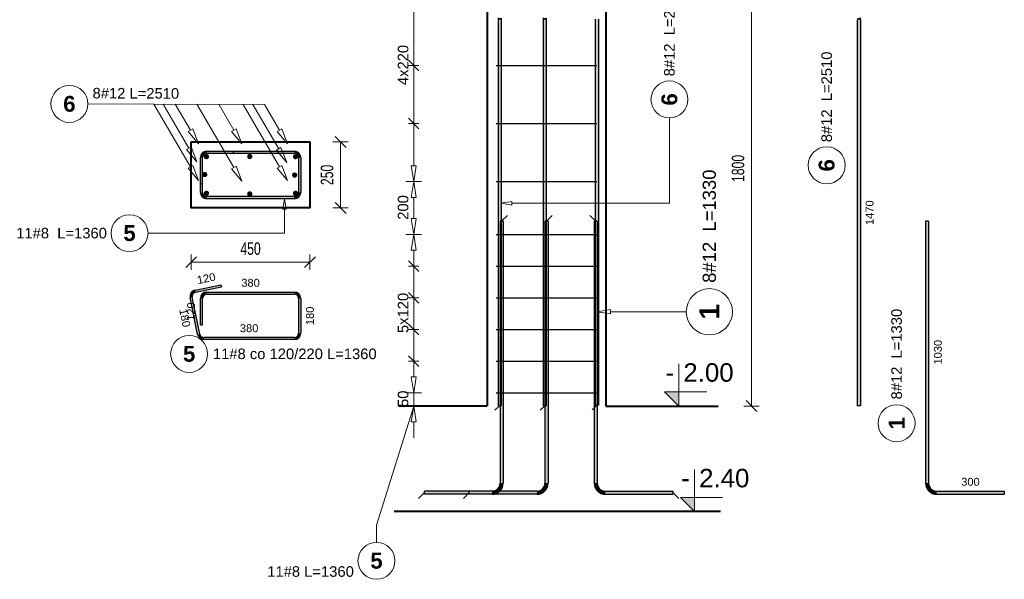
# Model space of a CAD drawing. Extents: x 3922 to 466978, y -142912 to 64503.
# Tile 11 of 62: x 385127 to 388855, y -129298 to -127179. Entities that reach past the tile are written whole.
import ezdxf
from ezdxf.enums import TextEntityAlignment as Align

# ---------------------------------------------------------------- set-up
doc = ezdxf.new("R2010")
doc.units = 0
doc.header["$LTSCALE"] = 10
doc.header["$MEASUREMENT"] = 0
doc.linetypes.add('HIDDEN', pattern=[0.375, 0.25, -0.125])
doc.layers.add('P-Wymiar', color=254, linetype='Continuous', lineweight=9)
doc.layers.add('RCAD_deskowanie', color=3, linetype='Continuous', lineweight=40)
for name, color, linetype in [('RCAD_kształt pręta', 7, 'Continuous'), ('RCAD_opis kształtu pręta', 7, 'Continuous'), ('RCAD_opis rozkładu', 7, 'Continuous'), ('RCAD_pręt wyrzucony', 130, 'Continuous'), ('RCAD_pręty punktowe', 7, 'Continuous'), ('RCAD_rozkład pręta', 7, 'Continuous'), ('RCAD_symbole graficzne', 7, 'Continuous')]:
    doc.layers.add(name, color=color, linetype=linetype)
doc.styles.add('ROMANS', font='arial.ttf', dxfattribs={"width": 0.7})
doc.styles.add('style1', font='arial.ttf')
doc.styles.add('style3', font='arialbd.ttf')
doc.dimstyles.new('A25', dxfattribs={"dimscale": 27, "dimtxt": 1.75, "dimasz": 0.06, "dimexe": 0, "dimexo": 0, "dimgap": 1, "dimtad": 1, "dimdec": 4, "dimrnd": 0.1, "dimdsep": 46, "dimtxsty": 'ROMANS', "dimblk": '[[[[[[[[', "dimcen": 2, "dimdle": 2, "dimse1": 1, "dimse2": 1, "dimclrd": 256, "dimclrt": 1, "dimadec": 0, "dimazin": 0, "dimtfac": 1, "dimtdec": 4, "dimtix": 1, "dimtmove": 2, "dimatfit": 3, "dimldrblk": '[[[[[[[[', "dimfxl": 0, "dimtvp": 0.6, "dimtolj": 1, "dimlwd": -1, "dimarcsym": 0})

# ---------------------------------------------------------------- blocks, each defined once
blk = doc.blocks.new('[[[[[[[[')
at = {"layer": 'P-Wymiar'}
for p, q in [((-12.7, -12.7), (12.7, 12.7)), ((0, 0), (-4.6, 0)), ((0, 18), (0, -18))]:
    blk.add_line(p, q, dxfattribs=at)
blk = doc.blocks.new('*D376')
at = {"layer": 'Defpoints', "color": 0, "transparency": 16777216}
for p in [(386204.7, -127641.6), (386342.3, -127641.6), (386204.7, -127891.6)]:
    blk.add_point(p, dxfattribs=at)
at = {"layer": 'P-Wymiar', "transparency": 16777216}
blk.add_line((386342.3, -127890), (386342.3, -127643.3), dxfattribs=at)
at = {"layer": 'P-Wymiar', "transparency": 16777216, "xscale": 1.62, "yscale": 1.62, "zscale": 1.62}
for p, rotation in [((386342.3, -127641.6), 90), ((386342.3, -127891.6), 270)]:
    blk.add_blockref('[[[[[[[[', p, dxfattribs=dict(at, rotation=rotation))
at = {"layer": 'P-Wymiar', "color": 1, "transparency": 16777216, "insert": (386291.1, -127766.6), "char_height": 47.25, "attachment_point": 5, "rotation": 90, "style": 'ROMANS'}
blk.add_mtext('\\A1;250', dxfattribs=at)
blk = doc.blocks.new('*D377')
at = {"layer": 'Defpoints', "color": 0, "transparency": 16777216}
for p in [(385776.4, -127801.6), (386226.4, -127801.6), (386226.4, -128097.2)]:
    blk.add_point(p, dxfattribs=at)
at = {"layer": 'P-Wymiar', "transparency": 16777216}
blk.add_line((385778, -128097.2), (386224.8, -128097.2), dxfattribs=at)
at = {"layer": 'P-Wymiar', "transparency": 16777216, "xscale": 1.62, "yscale": 1.62, "zscale": 1.62, "rotation": 180}
blk.add_blockref('[[[[[[[[', (385776.4, -128097.2), dxfattribs=at)
at = {"layer": 'P-Wymiar', "transparency": 16777216, "xscale": 1.62, "yscale": 1.62, "zscale": 1.62}
blk.add_blockref('[[[[[[[[', (386226.4, -128097.2), dxfattribs=at)
at = {"layer": 'P-Wymiar', "color": 1, "transparency": 16777216, "insert": (386001.4, -128046.1), "char_height": 47.25, "attachment_point": 5, "style": 'ROMANS'}
blk.add_mtext('\\A1;450', dxfattribs=at)
blk = doc.blocks.new('*D478')
at = {"layer": 'Defpoints', "color": 0, "transparency": 16777216}
for p in [(387898.2, -126842), (388141.8, -126842), (387542.3, -128642)]:
    blk.add_point(p, dxfattribs=at)
at = {"layer": 'P-Wymiar', "transparency": 16777216}
blk.add_line((387898.2, -128640.4), (387898.2, -126843.6), dxfattribs=at)
at = {"layer": 'P-Wymiar', "transparency": 16777216, "xscale": 1.62, "yscale": 1.62, "zscale": 1.62}
for p, rotation in [((387898.2, -126842), 90), ((387898.2, -128642), 270)]:
    blk.add_blockref('[[[[[[[[', p, dxfattribs=dict(at, rotation=rotation))
at = {"layer": 'P-Wymiar', "color": 1, "transparency": 16777216, "insert": (387847.1, -127742), "char_height": 47.25, "attachment_point": 5, "rotation": 90, "style": 'ROMANS'}
blk.add_mtext('\\A1;1800', dxfattribs=at)

msp = doc.modelspace()

# ---------------------------------------------------------------- hatches: boundary and pattern name
at = {"layer": 'RCAD_kształt pręta'}
h = msp.add_hatch(color=4, dxfattribs=at)
edge = h.paths.add_edge_path(flags=0)
edge.add_line((386938.61359, -127171.67759), (386950.58585, -127172.4931))
edge.add_arc((387040.37778, -127178.60937), 90, 176.10325723, 180)
edge.add_line((386950.37778, -127178.60937), (386938.37778, -127178.60937))
edge.add_arc((387040.37778, -127178.60937), 102, 536.10325723, 540, ccw=False)
for points in [[(386938.37778, -127178.60937), (386950.37778, -127178.60937), (386950.37778, -128640.67669), (386938.37778, -128640.67669)], [(387108.98463, -127178.60937), (387120.98463, -127178.60937), (387120.98463, -128640.67669), (387108.98463, -128640.67669)], [(387306.29674, -127176.73175), (387318.29674, -127176.73175), (387318.29674, -128638.79907), (387306.29674, -128638.79907)], [(385819.38654, -127800.64691), (385811.38654, -127800.64691), (385811.38654, -127700.64691), (385819.38654, -127700.64691)], [(385819.38654, -127832.64691), (385811.38654, -127832.64691), (385811.38654, -127700.64691), (385819.38654, -127700.64691)], [(385835.38654, -127684.64691), (385835.38654, -127676.64691), (386167.38654, -127676.64691), (386167.38654, -127684.64691)], [(385835.38654, -127684.64691), (385835.38654, -127676.64691), (385935.38654, -127676.64691), (385935.38654, -127684.64691)], [(386183.38654, -127700.64691), (386191.38654, -127700.64691), (386191.38654, -127832.64691), (386183.38654, -127832.64691)], [(386167.38654, -127848.64691), (386167.38654, -127856.64691), (385835.38654, -127856.64691), (385835.38654, -127848.64691)], [(386945.98717, -127942.39868), (386957.98717, -127942.39868), (386957.98717, -128934.04463), (386945.98717, -128934.04463)], [(387115.88839, -127942.39868), (387127.88839, -127942.39868), (387127.88839, -128934.04463), (387115.88839, -128934.04463)], [(387302.25852, -127942.39868), (387314.25852, -127942.39868), (387314.25852, -128934.04463), (387302.25852, -128934.04463)], [(386915.98717, -128964.04463), (386915.98717, -128976.04463), (386659.5808, -128976.04463), (386659.5808, -128964.04463)], [(387085.88839, -128964.04463), (387085.88839, -128976.04463), (386829.48203, -128976.04463), (386829.48203, -128964.04463)], [(387344.25852, -128976.04463), (387344.25852, -128964.04463), (387600.66489, -128964.04463), (387600.66489, -128976.04463)]]:
    msp.add_hatch(color=4, dxfattribs=at).paths.add_polyline_path(points, flags=0)
h = msp.add_hatch(color=4, dxfattribs=at)
edge = h.paths.add_edge_path(flags=0)
edge.add_line((387109.22044, -127171.67759), (387121.1927, -127172.4931))
edge.add_arc((387210.98463, -127178.60937), 90, 176.10325723, 180)
edge.add_line((387120.98463, -127178.60937), (387108.98463, -127178.60937))
edge.add_arc((387210.98463, -127178.60937), 102, 536.10325723, 540, ccw=False)
h = msp.add_hatch(color=4, dxfattribs=at)
edge = h.paths.add_edge_path(flags=0)
edge.add_line((385835.38654, -127676.64691), (385835.38654, -127684.64691))
edge.add_arc((385835.38654, -127700.64691), 16, 90, 180)
edge.add_line((385819.38654, -127700.64691), (385811.38654, -127700.64691))
edge.add_arc((385835.38654, -127700.64691), 24, 450, 540, ccw=False)
h = msp.add_hatch(color=4, dxfattribs=at)
edge = h.paths.add_edge_path(flags=0)
edge.add_line((385835.38654, -127676.64691), (385835.38654, -127684.64691))
edge.add_arc((385835.38654, -127700.64691), 16, 90, 180)
edge.add_line((385819.38654, -127700.64691), (385811.38654, -127700.64691))
edge.add_arc((385835.38654, -127700.64691), 24, 450, 540, ccw=False)
h = msp.add_hatch(color=4, dxfattribs=at)
edge = h.paths.add_edge_path(flags=0)
edge.add_line((386191.38654, -127700.64691), (386183.38654, -127700.64691))
edge.add_arc((386167.38654, -127700.64691), 16, 0, 90)
edge.add_line((386167.38654, -127684.64691), (386167.38654, -127676.64691))
edge.add_arc((386167.38654, -127700.64691), 24, 360, 450, ccw=False)
h = msp.add_hatch(color=4, dxfattribs=at)
edge = h.paths.add_edge_path(flags=0)
edge.add_line((385811.38654, -127832.64691), (385819.38654, -127832.64691))
edge.add_arc((385835.38654, -127832.64691), 16, 180, 270)
edge.add_line((385835.38654, -127848.64691), (385835.38654, -127856.64691))
edge.add_arc((385835.38654, -127832.64691), 24, 540, 630, ccw=False)
h = msp.add_hatch(color=4, dxfattribs=at)
edge = h.paths.add_edge_path(flags=0)
edge.add_line((386167.38654, -127856.64691), (386167.38654, -127848.64691))
edge.add_arc((386167.38654, -127832.64691), 16, -90, 0)
edge.add_line((386183.38654, -127832.64691), (386191.38654, -127832.64691))
edge.add_arc((386167.38654, -127832.64691), 24, 270, 360, ccw=False)
h = msp.add_hatch(color=4, dxfattribs=at)
edge = h.paths.add_edge_path(flags=0)
edge.add_line((386915.98717, -128976.04463), (386915.98717, -128964.04463))
edge.add_arc((386915.98717, -128934.04463), 30, -90, 0)
edge.add_line((386945.98717, -128934.04463), (386957.98717, -128934.04463))
edge.add_arc((386915.98717, -128934.04463), 42, 270, 360, ccw=False)
h = msp.add_hatch(color=4, dxfattribs=at)
edge = h.paths.add_edge_path(flags=0)
edge.add_line((387085.88839, -128976.04463), (387085.88839, -128964.04463))
edge.add_arc((387085.88839, -128934.04463), 30, -90, 0)
edge.add_line((387115.88839, -128934.04463), (387127.88839, -128934.04463))
edge.add_arc((387085.88839, -128934.04463), 42, 270, 360, ccw=False)
h = msp.add_hatch(color=4, dxfattribs=at)
edge = h.paths.add_edge_path(flags=0)
edge.add_line((387302.25852, -128934.04463), (387314.25852, -128934.04463))
edge.add_arc((387344.25852, -128934.04463), 30, 180, 270)
edge.add_line((387344.25852, -128964.04463), (387344.25852, -128976.04463))
edge.add_arc((387344.25852, -128934.04463), 42, 540, 630, ccw=False)
at = {"layer": 'RCAD_pręt wyrzucony'}
h = msp.add_hatch(color=4, dxfattribs=at)
edge = h.paths.add_edge_path(flags=0)
edge.add_line((388310.2011, -127178.60937), (388298.2011, -127178.60937))
edge.add_arc((388208.2011, -127178.60937), 90, 0, 3.89674277)
edge.add_line((388297.99303, -127172.4931), (388309.96529, -127171.67759))
edge.add_arc((388208.2011, -127178.60937), 102, 360, 363.89674277, ccw=False)
for points in [[(388298.2011, -127178.60937), (388310.2011, -127178.60937), (388310.2011, -128640.67669), (388298.2011, -128640.67669)], [(388556.71326, -127942.39868), (388568.71326, -127942.39868), (388568.71326, -128934.04463), (388556.71326, -128934.04463)], [(385793.08592, -128210.78691), (385791.49656, -128202.94637), (385889.50322, -128183.07944), (385891.09257, -128190.91997)], [(385808.94557, -128369.56089), (385801.10504, -128371.15024), (385772.74303, -128231.23603), (385780.58356, -128229.64668)], [(385835.38654, -128218.38218), (385835.38654, -128210.38218), (386167.38654, -128210.38218), (386167.38654, -128218.38218)], [(385819.38654, -128334.38218), (385811.38654, -128334.38218), (385811.38654, -128234.38218), (385819.38654, -128234.38218)], [(386183.38654, -128234.38218), (386191.38654, -128234.38218), (386191.38654, -128366.38218), (386183.38654, -128366.38218)], [(386167.38654, -128382.38218), (386167.38654, -128390.38218), (385824.62664, -128390.38218), (385824.62664, -128382.38218)], [(388598.71326, -128976.04463), (388598.71326, -128964.04463), (388855.11962, -128964.04463), (388855.11962, -128976.04463)]]:
    msp.add_hatch(color=4, dxfattribs=at).paths.add_polyline_path(points, flags=0)
h = msp.add_hatch(color=4, dxfattribs=at)
edge = h.paths.add_edge_path(flags=0)
edge.add_line((385791.49656, -128202.94637), (385793.08592, -128210.78691))
edge.add_arc((385796.26463, -128226.46797), 16, 101.4591559, 191.4591559)
edge.add_line((385780.58356, -128229.64668), (385772.74303, -128231.23603))
edge.add_arc((385796.26463, -128226.46797), 24, 461.4591559, 551.4591559, ccw=False)
h = msp.add_hatch(color=4, dxfattribs=at)
edge = h.paths.add_edge_path(flags=0)
edge.add_line((385835.38654, -128210.38218), (385835.38654, -128218.38218))
edge.add_arc((385835.38654, -128234.38218), 16, 90, 180)
edge.add_line((385819.38654, -128234.38218), (385811.38654, -128234.38218))
edge.add_arc((385835.38654, -128234.38218), 24, 450, 540, ccw=False)
h = msp.add_hatch(color=4, dxfattribs=at)
edge = h.paths.add_edge_path(flags=0)
edge.add_line((386191.38654, -128234.38218), (386183.38654, -128234.38218))
edge.add_arc((386167.38654, -128234.38218), 16, 0, 90)
edge.add_line((386167.38654, -128218.38218), (386167.38654, -128210.38218))
edge.add_arc((386167.38654, -128234.38218), 24, 360, 450, ccw=False)
h = msp.add_hatch(color=4, dxfattribs=at)
edge = h.paths.add_edge_path(flags=0)
edge.add_line((385801.10504, -128371.15024), (385808.94557, -128369.56089))
edge.add_arc((385824.62664, -128366.38218), 16, -168.5408441, -90)
edge.add_line((385824.62664, -128382.38218), (385824.62664, -128390.38218))
edge.add_arc((385824.62664, -128366.38218), 24, 191.4591559, 270, ccw=False)
h = msp.add_hatch(color=4, dxfattribs=at)
edge = h.paths.add_edge_path(flags=0)
edge.add_line((386167.38654, -128390.38218), (386167.38654, -128382.38218))
edge.add_arc((386167.38654, -128366.38218), 16, -90, 0)
edge.add_line((386183.38654, -128366.38218), (386191.38654, -128366.38218))
edge.add_arc((386167.38654, -128366.38218), 24, 270, 360, ccw=False)
h = msp.add_hatch(color=4, dxfattribs=at)
edge = h.paths.add_edge_path(flags=0)
edge.add_line((388556.71326, -128934.04463), (388568.71326, -128934.04463))
edge.add_arc((388598.71326, -128934.04463), 30, 180, 270)
edge.add_line((388598.71326, -128964.04463), (388598.71326, -128976.04463))
edge.add_arc((388598.71326, -128934.04463), 42, 540, 630, ccw=False)
at = {"layer": 'RCAD_pręty punktowe'}
h = msp.add_hatch(color=1, dxfattribs=at)
edge = h.paths.add_edge_path(flags=0)
edge.add_arc((385834.42084, -127697.27438), 10, 0, 360)
h = msp.add_hatch(color=1, dxfattribs=at)
edge = h.paths.add_edge_path(flags=0)
edge.add_arc((385998.42583, -127696.70173), 10, 0, 360)
h = msp.add_hatch(color=1, dxfattribs=at)
edge = h.paths.add_edge_path(flags=0)
edge.add_arc((386171.62904, -127697.27438), 10, 0, 360)
h = msp.add_hatch(color=1, dxfattribs=at)
edge = h.paths.add_edge_path(flags=0)
edge.add_arc((385827.9568, -127765.18299), 10, 0, 360)
h = msp.add_hatch(color=1, dxfattribs=at)
edge = h.paths.add_edge_path(flags=0)
edge.add_arc((386168.4136, -127767.09247), 10, 0, 360)
h = msp.add_hatch(color=1, dxfattribs=at)
edge = h.paths.add_edge_path(flags=0)
edge.add_arc((385834.50188, -127836.15004), 10, 0, 360)
h = msp.add_hatch(color=1, dxfattribs=at)
edge = h.paths.add_edge_path(flags=0)
edge.add_arc((385998.42583, -127838.64691), 10, 0, 360)
h = msp.add_hatch(color=1, dxfattribs=at)
edge = h.paths.add_edge_path(flags=0)
edge.add_arc((386171.62904, -127836.15004), 10, 0, 360)
at = {"layer": 'RCAD_symbole graficzne'}
for points in [[(387568.96593, -128588.64289), (387622.29927, -128641.97622), (387622.29927, -128588.64289)], [(387628.60605, -128988.64289), (387681.93938, -129041.97622), (387681.93938, -128988.64289)]]:
    msp.add_hatch(color=1, dxfattribs=at).paths.add_polyline_path(points, flags=0)

# ---------------------------------------------------------------- linework, layer by layer
at = {"layer": 'RCAD_deskowanie', "linetype": 'HIDDEN'}
for p, q in [((386896.89746, -126841.97622), (386896.89746, -128641.97622)), ((387346.89746, -126841.97622), (387346.89746, -128641.97622))]:
    msp.add_line(p, q, dxfattribs=at)
at = {"layer": 'RCAD_deskowanie', "linetype": 'Continuous'}
for p, q in [((386896.89746, -128641.97622), (386561.79954, -128641.97622)), ((387346.89746, -128641.97622), (387771.99538, -128641.97622)), ((387780.84088, -129041.97622), (386545.20076, -129041.97622))]:
    msp.add_line(p, q, dxfattribs=at)
at = {"layer": 'RCAD_deskowanie'}
msp.add_line((386896.89746, -129041.97622), (386561.79954, -129041.97622), dxfattribs=at)
msp.add_lwpolyline([(385776.38654, -127641.64691), (386226.38654, -127641.64691), (386226.38654, -127891.64691), (385776.38654, -127891.64691)], close=True, dxfattribs=at)
at = {"layer": 'RCAD_kształt pręta', "color": 4}
for p, q in [((386938.37778, -127178.60937), (386938.37778, -128640.67669)), ((386950.37778, -127178.60937), (386950.37778, -128640.67669)), ((387108.98463, -127178.60937), (387108.98463, -128640.67669)), ((387120.98463, -127178.60937), (387120.98463, -128640.67669)), ((387306.29674, -127176.73175), (387306.29674, -128638.79907)), ((387318.29674, -127176.73175), (387318.29674, -128638.79907)), ((385811.38654, -127800.64691), (385811.38654, -127700.64691)), ((385811.38654, -127832.64691), (385811.38654, -127700.64691)), ((385819.38654, -127800.64691), (385819.38654, -127700.64691)), ((385819.38654, -127832.64691), (385819.38654, -127700.64691)), ((385835.38654, -127676.64691), (386167.38654, -127676.64691)), ((385835.38654, -127676.64691), (385935.38654, -127676.64691)), ((385835.38654, -127684.64691), (386167.38654, -127684.64691)), ((385835.38654, -127684.64691), (385935.38654, -127684.64691)), ((385935.38654, -127676.64691), (385935.38654, -127684.64691)), ((386183.38654, -127700.64691), (386183.38654, -127832.64691)), ((386191.38654, -127700.64691), (386191.38654, -127832.64691)), ((385811.38654, -127800.64691), (385819.38654, -127800.64691)), ((386167.38654, -127848.64691), (385835.38654, -127848.64691)), ((386167.38654, -127856.64691), (385835.38654, -127856.64691)), ((386945.98717, -127942.39868), (386945.98717, -128934.04463)), ((386957.98717, -127942.39868), (386945.98717, -127942.39868)), ((386957.98717, -127942.39868), (386957.98717, -128934.04463)), ((387115.88839, -127942.39868), (387115.88839, -128934.04463)), ((387127.88839, -127942.39868), (387115.88839, -127942.39868)), ((387127.88839, -127942.39868), (387127.88839, -128934.04463)), ((387302.25852, -127942.39868), (387302.25852, -128934.04463)), ((387314.25852, -127942.39868), (387302.25852, -127942.39868)), ((387314.25852, -127942.39868), (387314.25852, -128934.04463)), ((386950.37778, -128640.67669), (386938.37778, -128640.67669)), ((387120.98463, -128640.67669), (387108.98463, -128640.67669)), ((387318.29674, -128638.79907), (387306.29674, -128638.79907)), ((386915.98717, -128964.04463), (386659.5808, -128964.04463)), ((386659.5808, -128976.04463), (386659.5808, -128964.04463)), ((386915.98717, -128976.04463), (386659.5808, -128976.04463)), ((387085.88839, -128964.04463), (386829.48203, -128964.04463)), ((386829.48203, -128976.04463), (386829.48203, -128964.04463)), ((387085.88839, -128976.04463), (386829.48203, -128976.04463)), ((387344.25852, -128964.04463), (387600.66489, -128964.04463)), ((387344.25852, -128976.04463), (387600.66489, -128976.04463)), ((387600.66489, -128964.04463), (387600.66489, -128976.04463))]:
    msp.add_line(p, q, dxfattribs=at)
at = {"layer": 'RCAD_kształt pręta', "color": 2, "lineweight": 5}
for p, q in [((386951.98717, -127942.39868), (386973.86217, -127920.52368)), ((387121.88839, -127942.39868), (387143.76339, -127920.52368)), ((387308.25852, -127942.39868), (387286.38352, -127920.52368)), ((386944.37778, -128640.67669), (386926.87778, -128658.17669)), ((387114.98463, -128640.67669), (387097.48463, -128658.17669)), ((387312.29674, -128638.79907), (387294.79674, -128656.29907)), ((386659.5808, -128970.04463), (386637.7058, -128991.91963)), ((386829.48203, -128970.04463), (386807.60703, -128991.91963)), ((387600.66489, -128970.04463), (387622.53989, -128991.91963))]:
    msp.add_line(p, q, dxfattribs=at)
at = {"layer": 'RCAD_kształt pręta', "color": 4}
for centre, radius, start, end in [((387040.37778, -127178.60937), 102, 176.10325723, 180), ((387040.37778, -127178.60937), 90, 176.10325723, 180), ((387210.98463, -127178.60937), 102, 176.10325723, 180), ((387210.98463, -127178.60937), 90, 176.10325723, 180), ((385835.38654, -127700.64691), 24, 90, 180), ((385835.38654, -127700.64691), 24, 90, 180), ((385835.38654, -127700.64691), 16, 90, 180), ((385835.38654, -127700.64691), 16, 90, 180), ((386167.38654, -127700.64691), 24, 360, 90), ((386167.38654, -127700.64691), 16, 360, 90), ((385835.38654, -127832.64691), 24, 180, 270), ((385835.38654, -127832.64691), 16, 180, 270), ((386167.38654, -127832.64691), 16, 270, 360), ((386167.38654, -127832.64691), 24, 270, 0), ((386915.98717, -128934.04463), 30, 270, 360), ((386915.98717, -128934.04463), 42, 270, 0), ((387085.88839, -128934.04463), 30, 270, 360), ((387085.88839, -128934.04463), 42, 270, 0), ((387344.25852, -128934.04463), 42, 180, 270), ((387344.25852, -128934.04463), 30, 180, 270)]:
    msp.add_arc(centre, radius, start, end, dxfattribs=at)
at = {"layer": 'RCAD_opis kształtu pręta', "color": 8, "lineweight": 0}
for p, q in [((387587.41052, -127600.32384), (387587.41052, -127550.67964)), ((387587.41052, -127874.07287), (387587.41052, -127600.32384)), ((386123.38307, -127896.64691), (386130.04974, -127856.64691)), ((386130.04974, -127856.64691), (386136.7164, -127896.64691)), ((386123.38307, -127896.64691), (386136.7164, -127896.64691)), ((386130.04974, -127987.3067), (386130.04974, -127896.64691)), ((386950.37778, -127874.07287), (386990.37778, -127867.4062)), ((386990.37778, -127880.73953), (386950.37778, -127874.07287)), ((386990.37778, -127880.73953), (386990.37778, -127867.4062)), ((387587.41052, -127874.07287), (386990.37778, -127874.07287)), ((386130.04974, -127987.3067), (385613.21943, -127987.3067)), ((387314.25852, -128284.85896), (387364.25852, -128276.52562)), ((387364.25852, -128293.19229), (387314.25852, -128284.85896)), ((387364.25852, -128293.19229), (387364.25852, -128276.52562)), ((387443.97514, -128284.85896), (387364.25852, -128284.85896)), ((387443.97514, -128284.85896), (387443.97514, -128284.85896)), ((387443.97514, -128284.85896), (387650.98788, -128284.85896))]:
    msp.add_line(p, q, dxfattribs=at)
for centre, radius in [((387587.41052, -127480.67964), 70), ((385543.21943, -127987.3067), 70), ((387738.48788, -128284.85896), 87.5)]:
    msp.add_circle(centre, radius, dxfattribs=at)
at = {"layer": 'RCAD_opis rozkładu', "color": 8, "lineweight": 0}
for p, q in [((386618.9735, -127241.97622), (386618.9735, -127131.97622)), ((386618.9735, -127241.97622), (386618.9735, -127351.97622)), ((386598.9735, -127331.97622), (386638.9735, -127371.97622)), ((386598.9735, -127351.97622), (386638.9735, -127351.97622)), ((386618.9735, -127351.97622), (386618.9735, -127571.97622)), ((385635.40631, -127498.67167), (385385.49146, -127497.83115)), ((385635.40631, -127498.67167), (385774.06005, -127736.48334)), ((385635.40631, -127498.67167), (386053.97149, -127499.47428)), ((385670.27685, -127498.73853), (385767.51496, -127665.51629)), ((385716.38588, -127498.82695), (385773.97901, -127597.60768)), ((385798.05632, -127498.98355), (385937.98399, -127738.98022)), ((385880.90867, -127499.14243), (385937.98399, -127597.03504)), ((385972.91079, -127499.31884), (386111.1872, -127736.48334)), ((386010.00016, -127499.38996), (386107.97176, -127667.42577)), ((386053.97149, -127499.47428), (386111.1872, -127597.60768)), ((386598.9735, -127551.97622), (386638.9735, -127591.97622)), ((385782.6179, -127592.57086), (385765.34012, -127602.6445)), ((385782.6179, -127592.57086), (385804.19993, -127649.44103)), ((385946.62288, -127591.99822), (385929.3451, -127602.07186)), ((385946.62288, -127591.99822), (385968.20491, -127648.86838)), ((386119.82609, -127592.57086), (386102.54831, -127602.6445)), ((386119.82609, -127592.57086), (386141.40812, -127649.44103)), ((386598.9735, -127571.97622), (386638.9735, -127571.97622)), ((386618.9735, -127571.97622), (386618.9735, -127731.97622)), ((385804.19993, -127649.44103), (385765.34012, -127602.6445)), ((385968.20491, -127648.86838), (385929.3451, -127602.07186)), ((386141.40812, -127649.44103), (386102.54831, -127602.6445)), ((385776.15386, -127660.47947), (385758.87607, -127670.55311)), ((385797.73588, -127717.34964), (385758.87607, -127670.55311)), ((385776.15386, -127660.47947), (385797.73588, -127717.34964)), ((386116.61065, -127662.38895), (386099.33287, -127672.46259)), ((386138.19268, -127719.25912), (386099.33287, -127672.46259)), ((386116.61065, -127662.38895), (386138.19268, -127719.25912)), ((385782.69894, -127731.44652), (385765.42116, -127741.52016)), ((385804.28097, -127788.31669), (385765.42116, -127741.52016)), ((385782.69894, -127731.44652), (385804.28097, -127788.31669)), ((385946.62288, -127733.9434), (385929.3451, -127744.01704)), ((385968.20491, -127790.81356), (385929.3451, -127744.01704)), ((385946.62288, -127733.9434), (385968.20491, -127790.81356)), ((386119.82609, -127731.44652), (386102.54831, -127741.52016)), ((386141.40812, -127788.31669), (386102.54831, -127741.52016)), ((386119.82609, -127731.44652), (386141.40812, -127788.31669)), ((386618.9735, -127791.97622), (386608.9735, -127731.97622)), ((386628.9735, -127731.97622), (386608.9735, -127731.97622)), ((386628.9735, -127731.97622), (386618.9735, -127791.97622)), ((386588.9735, -127791.97622), (386648.9735, -127791.97622)), ((386588.9735, -127791.97622), (386648.9735, -127791.97622)), ((386608.9735, -127851.97622), (386618.9735, -127791.97622)), ((386618.9735, -127791.97622), (386628.9735, -127851.97622)), ((386608.9735, -127851.97622), (386628.9735, -127851.97622)), ((386618.9735, -127891.97622), (386618.9735, -127851.97622)), ((386618.9735, -127891.97622), (386618.9735, -127931.97622)), ((386618.9735, -127991.97622), (386608.9735, -127931.97622)), ((386628.9735, -127931.97622), (386608.9735, -127931.97622)), ((386628.9735, -127931.97622), (386618.9735, -127991.97622)), ((386588.9735, -127991.97622), (386648.9735, -127991.97622)), ((386588.9735, -127991.97622), (386648.9735, -127991.97622)), ((386608.9735, -128051.97622), (386618.9735, -127991.97622)), ((386618.9735, -127991.97622), (386628.9735, -128051.97622)), ((386608.9735, -128051.97622), (386628.9735, -128051.97622)), ((386618.9735, -128111.97622), (386618.9735, -128051.97622)), ((386638.9735, -128131.97622), (386598.9735, -128091.97622)), ((386598.9735, -128111.97622), (386638.9735, -128111.97622)), ((386618.9735, -128231.97622), (386618.9735, -128111.97622)), ((386638.9735, -128251.97622), (386598.9735, -128211.97622)), ((386598.9735, -128231.97622), (386638.9735, -128231.97622)), ((386618.9735, -128291.97622), (386618.9735, -128231.97622)), ((386618.9735, -128291.97622), (386618.9735, -128351.97622)), ((386598.9735, -128331.97622), (386638.9735, -128371.97622)), ((386598.9735, -128351.97622), (386638.9735, -128351.97622)), ((386618.9735, -128351.97622), (386618.9735, -128471.97622)), ((386598.9735, -128451.97622), (386638.9735, -128491.97622)), ((386598.9735, -128471.97622), (386638.9735, -128471.97622)), ((386618.9735, -128471.97622), (386618.9735, -128531.97622)), ((386618.9735, -128591.97622), (386608.9735, -128531.97622)), ((386628.9735, -128531.97622), (386608.9735, -128531.97622)), ((386628.9735, -128531.97622), (386618.9735, -128591.97622)), ((386588.9735, -128591.97622), (386648.9735, -128591.97622)), ((386618.9735, -128591.97622), (386618.9735, -128641.97622)), ((386478.18855, -129093.65006), (386618.9735, -128641.97622)), ((386588.9735, -128641.97622), (386648.9735, -128641.97622)), ((386608.9735, -128701.97622), (386618.9735, -128641.97622)), ((386618.9735, -128641.97622), (386628.9735, -128701.97622)), ((386608.9735, -128701.97622), (386628.9735, -128701.97622)), ((386618.9735, -128761.97622), (386618.9735, -128701.97622)), ((386478.18855, -129093.65006), (386478.18855, -129158.3406))]:
    msp.add_line(p, q, dxfattribs=at)
for centre in [(385315.49186, -127497.59573), (386478.18855, -129228.3406)]:
    msp.add_circle(centre, 70, dxfattribs=at)
at = {"layer": 'RCAD_pręt wyrzucony', "color": 4}
for p, q in [((388298.2011, -127178.60937), (388298.2011, -128640.67669)), ((388310.2011, -127178.60937), (388310.2011, -128640.67669)), ((388556.71326, -127942.39868), (388556.71326, -128934.04463)), ((388568.71326, -127942.39868), (388556.71326, -127942.39868)), ((388568.71326, -127942.39868), (388568.71326, -128934.04463)), ((385791.49656, -128202.94637), (385889.50322, -128183.07944)), ((385793.08592, -128210.78691), (385891.09257, -128190.91997)), ((385889.50322, -128183.07944), (385891.09257, -128190.91997)), ((385801.10504, -128371.15024), (385772.74303, -128231.23603)), ((385808.94557, -128369.56089), (385780.58356, -128229.64668)), ((385835.38654, -128210.38218), (386167.38654, -128210.38218)), ((385835.38654, -128218.38218), (386167.38654, -128218.38218)), ((385811.38654, -128334.38218), (385811.38654, -128234.38218)), ((385819.38654, -128334.38218), (385819.38654, -128234.38218)), ((386183.38654, -128234.38218), (386183.38654, -128366.38218)), ((386191.38654, -128234.38218), (386191.38654, -128366.38218)), ((385811.38654, -128334.38218), (385819.38654, -128334.38218)), ((386167.38654, -128382.38218), (385824.62664, -128382.38218)), ((386167.38654, -128390.38218), (385824.62664, -128390.38218)), ((388310.2011, -128640.67669), (388298.2011, -128640.67669)), ((388598.71326, -128964.04463), (388855.11962, -128964.04463)), ((388598.71326, -128976.04463), (388855.11962, -128976.04463)), ((388855.11962, -128964.04463), (388855.11962, -128976.04463))]:
    msp.add_line(p, q, dxfattribs=at)
at = {"layer": 'RCAD_pręt wyrzucony', "color": 8, "lineweight": 0}
for centre in [(388182.61052, -127730.2609), (385768.94904, -128444.58126), (388447.43672, -128707.12327)]:
    msp.add_circle(centre, 70, dxfattribs=at)
at = {"layer": 'RCAD_pręt wyrzucony', "color": 4}
for centre, radius, start, end in [((388208.2011, -127178.60937), 102, 360, 3.89674277), ((385796.26463, -128226.46797), 24, 101.4591559, 191.4591559), ((385796.26463, -128226.46797), 16, 101.4591559, 191.4591559), ((385835.38654, -128234.38218), 24, 90, 180), ((385835.38654, -128234.38218), 16, 90, 180), ((386167.38654, -128234.38218), 24, 360, 90), ((386167.38654, -128234.38218), 16, 360, 90), ((385824.62664, -128366.38218), 24, 191.4591559, 270), ((385824.62664, -128366.38218), 16, 191.4591559, 270), ((386167.38654, -128366.38218), 16, 270, 360), ((386167.38654, -128366.38218), 24, 270, 0), ((388598.71326, -128934.04463), 42, 180, 270), ((388598.71326, -128934.04463), 30, 180, 270)]:
    msp.add_arc(centre, radius, start, end, dxfattribs=at)
at = {"layer": 'RCAD_rozkład pręta', "color": 7, "linetype": 'ByBlock', "lineweight": 30}
for p, q in [((386931.89746, -127351.97622), (387311.89746, -127351.97622)), ((386931.89746, -127571.97622), (387311.89746, -127571.97622)), ((386931.89746, -127791.97622), (387311.89746, -127791.97622)), ((386931.89746, -127991.97622), (387311.89746, -127991.97622)), ((386931.89746, -128111.97622), (387311.89746, -128111.97622)), ((386931.89746, -128231.97622), (387311.89746, -128231.97622)), ((386931.89746, -128351.97622), (387311.89746, -128351.97622)), ((386931.89746, -128471.97622), (387311.89746, -128471.97622)), ((386931.89746, -128591.97622), (387311.89746, -128591.97622))]:
    msp.add_line(p, q, dxfattribs=at)
at = {"layer": 'RCAD_symbole graficzne', "color": 1, "lineweight": 0}
for p, q in [((387622.29927, -128641.97622), (387622.29927, -128481.97622)), ((387728.96593, -128588.64289), (387568.96593, -128588.64289)), ((387568.96593, -128588.64289), (387622.29927, -128641.97622)), ((387702.29927, -128641.97622), (387542.29927, -128641.97622)), ((387681.93938, -129041.97622), (387681.93938, -128881.97622)), ((387788.60605, -128988.64289), (387628.60605, -128988.64289)), ((387628.60605, -128988.64289), (387681.93938, -129041.97622)), ((387761.93938, -129041.97622), (387601.93938, -129041.97622))]:
    msp.add_line(p, q, dxfattribs=at)

# ---------------------------------------------------------------- texts
at = {"layer": 'RCAD_opis kształtu pręta', "color": 1, "attachment_point": 5, "rotation": 90}
for s, insert, char_height, style in [('8#12  L=2510', (387587.41052, -127221.45726), 40, 'style1'), ('6', (387587.41052, -127480.67964), 60, 'style3'), ('8#12  L=1330', (387738.48788, -127960.83099), 50, 'style1'), ('1', (387738.48788, -128284.85896), 75, 'style3')]:
    msp.add_mtext(s, dxfattribs=dict(at, insert=insert, char_height=char_height, style=style))
at = {"layer": 'RCAD_opis kształtu pręta', "color": 1, "attachment_point": 5}
for s, insert, char_height, style in [('11#8  L=1360', (385285.90702, -127987.3067), 40, 'style1'), ('5', (385543.21943, -127987.3067), 60, 'style3')]:
    msp.add_mtext(s, dxfattribs=dict(at, insert=insert, char_height=char_height, style=style))
at = {"layer": 'RCAD_opis rozkładu', "color": 2, "char_height": 40, "style": 'style1'}
for s, insert, attachment_point, rotation in [('4x220', (386599.39642, -127426.41006), 7, 90), ('8#12 L=2510', (385567.0729, -127457.67053), 5, 359.8275742), ('200', (386599.39642, -127936.43734), 7, 90), ('5x120', (386599.39642, -128365.60515), 7, 90), ('50', (386599.39642, -128645.5574), 7, 90)]:
    msp.add_mtext(s, dxfattribs=dict(at, insert=insert, attachment_point=attachment_point, rotation=rotation))
at = {"layer": 'RCAD_opis rozkładu', "color": 1, "insert": (385315.49186, -127497.59573), "char_height": 60, "attachment_point": 5, "rotation": 359.8275742, "style": 'style3'}
msp.add_mtext('6', dxfattribs=at)
at = {"layer": 'RCAD_opis rozkładu', "color": 1, "insert": (386478.18855, -129228.3406), "char_height": 60, "attachment_point": 5, "style": 'style3'}
msp.add_mtext('5', dxfattribs=at)
at = {"layer": 'RCAD_opis rozkładu', "color": 2, "insert": (386228.63876, -129269.03637), "char_height": 40, "attachment_point": 5, "style": 'style1'}
msp.add_mtext('11#8 L=1360', dxfattribs=at)
at = {"layer": 'RCAD_pręt wyrzucony', "color": 2, "char_height": 40, "rotation": 90, "style": 'style1'}
for s, insert, attachment_point in [('8#12  L=2510', (388182.61052, -127471.03852), 5), ('8#12  L=1330', (388447.43672, -128617.12327), 4)]:
    msp.add_mtext(s, dxfattribs=dict(at, insert=insert, attachment_point=attachment_point))
at = {"layer": 'RCAD_pręt wyrzucony', "color": 1, "attachment_point": 5}
for s, insert, char_height, rotation, style in [('6', (388182.61052, -127730.2609), 60, 90, 'style3'), ('1470', (388345.2011, -127909.64303), 30, 90, 'style1'), ('120', (385833.54646, -128158.71058), 30, 11.4591559, 'style1'), ('120', (385776.38654, -128284.38218), 30, 90, 'style1'), ('180', (386226.38654, -128300.38218), 30, 90, 'style1'), ('180', (385752.6217, -128308.14656), 30, 281.4591559, 'style1'), ('1030', (388603.71326, -128438.22166), 30, 90, 'style1'), ('1', (388447.43672, -128707.12327), 60, 90, 'style3')]:
    msp.add_mtext(s, dxfattribs=dict(at, insert=insert, char_height=char_height, rotation=rotation, style=style))
for s, insert, char_height, style in [('380', (386001.38654, -128175.38218), 30, 'style1'), ('380', (385996.00659, -128347.38218), 30, 'style1'), ('5', (385768.94904, -128444.58126), 60, 'style3'), ('300', (388726.91644, -128929.04463), 30, 'style1')]:
    msp.add_mtext(s, dxfattribs=dict(at, insert=insert, char_height=char_height, style=style))
at = {"layer": 'RCAD_pręt wyrzucony', "color": 2, "insert": (385858.94904, -128444.58126), "char_height": 40, "attachment_point": 4, "style": 'style1'}
msp.add_mtext('11#8 co 120/220 L=1360', dxfattribs=at)
at = {"layer": 'RCAD_symbole graficzne', "color": 2, "style": 'style1'}
for s, p in [('2.00 ', (387640.07704, -128570.86511)), ('2.40 ', (387699.71716, -128970.86511))]:
    msp.add_text(s, height=70, dxfattribs=at).set_placement(p, align=Align.BOTTOM_LEFT)
for p in [(387604.52149, -128570.86511), (387664.16161, -128970.86511)]:
    msp.add_text('-', height=70, dxfattribs=at).set_placement(p, align=Align.BOTTOM_RIGHT)

# ---------------------------------------------------------------- dimensions: what is measured, and where the dimension line sits
at = {"layer": 'P-Wymiar'}
dim = msp.add_linear_dim(base=(387898.18831, -126841.97622), p1=(387542.29927, -128641.97622), p2=(388141.84696, -126841.97622), angle=90, dimstyle='A25', override={"dimfxl": 0.18, "dimfxlon": 1}, dxfattribs=at)
dim.commit()
dim.dimension.update_dxf_attribs({"geometry": '*D478', "text_midpoint": (387847.06374, -127741.97622)})
dim = msp.add_linear_dim(base=(386342.26267, -127641.64691), p1=(386204.69764, -127891.64691), p2=(386204.69764, -127641.64691), angle=90, dimstyle='A25', dxfattribs=at)
dim.commit()
dim.dimension.update_dxf_attribs({"geometry": '*D376', "text_midpoint": (386291.13809, -127766.64691)})
dim = msp.add_linear_dim(base=(386226.38654, -128097.21078), p1=(385776.38654, -127801.60064), p2=(386226.38654, -127801.60064), dimstyle='A25', dxfattribs=at)
dim.commit()
dim.dimension.update_dxf_attribs({"geometry": '*D377', "text_midpoint": (386001.38654, -128046.08621)})

doc.saveas('drawing.dxf')
